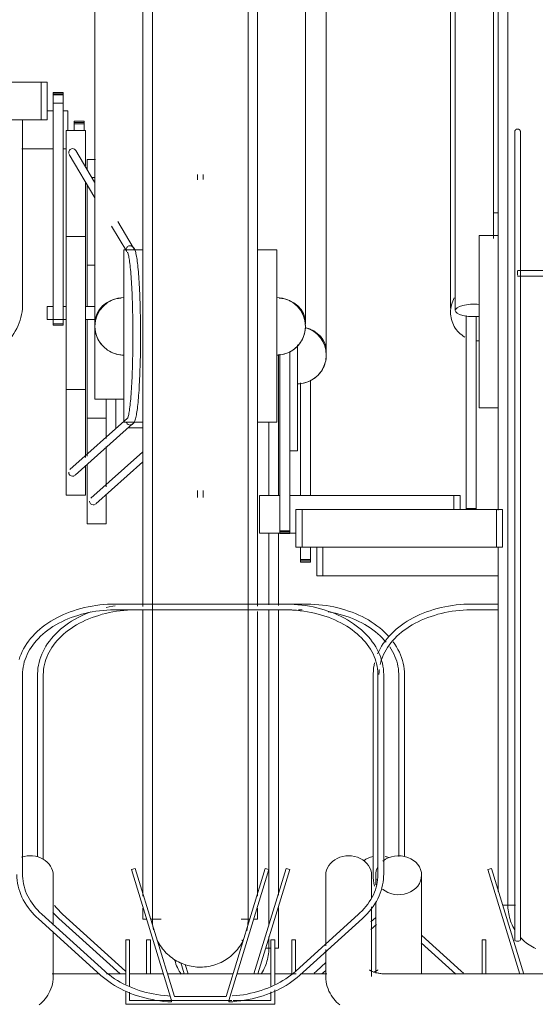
# Model space of a CAD drawing. Extents: x 50445 to 145605, y -10968 to 41989.
# Tile 206 of 256: x 93990 to 94260, y -633 to -118. Entities that reach past the tile are written whole.
import ezdxf

# ---------------------------------------------------------------- set-up
doc = ezdxf.new("R2010")
doc.units = 0
doc.header["$LTSCALE"] = 414.30304
doc.header["$MEASUREMENT"] = 0
doc.layers.add('A-EQPM', color=6, linetype='CONTINUOUS', lineweight=18)

# ---------------------------------------------------------------- blocks, each defined once
blk = doc.blocks.new('97_KA_gestapelde fietsenstalling 8 fietsen 1600x1900 - Type-V117-plotview doorsnede C C  -  1 op 100')
at = {"layer": 'A-EQPM'}
for p, q in [((12970.9, -958.68), (12970.9, -774.2)), ((12825.03, -833.23), (12828.24, -833.23)), ((12833.46, -833.23), (12835.9, -833.23)), ((12835.9, -833.23), (12835.9, -843.52)), ((12844.33, -838.56), (12839.11, -838.56)), ((12839.11, -838.86), (12839.11, -838.56)), ((12839.11, -838.56), (12839.11, -839.87)), ((12839.11, -839.33), (12839.11, -838.86)), ((12839.11, -840.13), (12839.11, -839.33)), ((12844.33, -839.33), (12839.11, -839.33)), ((12839.11, -839.87), (12844.33, -839.87)), ((12839.11, -843.5), (12839.11, -840.13)), ((12844.33, -839.87), (12844.33, -838.56)), ((12844.33, -838.56), (12844.33, -838.86)), ((12844.33, -838.86), (12844.33, -839.33)), ((12844.33, -839.33), (12844.33, -840.13)), ((12844.33, -840.13), (12844.33, -843.5)), ((12828.24, -852.93), (12811.71, -852.93)), ((12835.03, -852.93), (12833.46, -852.93)), ((12850.26, -858.52), (12845.9, -858.52)), ((12845.9, -863.45), (12845.9, -858.52)), ((12845.9, -935.44), (12845.9, -871.48)), ((12850.03, -913.77), (12845.9, -913.77)), ((12845.9, -953.77), (12845.9, -941.94)), ((12845.9, -1013.63), (12845.9, -953.77)), ((12955.9, -955.37), (12955.9, -965.77)), ((12945.9, -960.5), (12945.9, -965.77)), ((12945.9, -965.77), (12945.9, -1034.31)), ((12955.9, -965.77), (12955.9, -1010.77)), ((12957.47, -1034.11), (12957.47, -975.35)), ((12962.69, -973.95), (12962.69, -1034.11)), ((12855.9, -983.88), (12855.9, -1004.31)), ((12860.9, -998.77), (12860.9, -983.75)), ((12845.9, -993.77), (12855.9, -993.77)), ((12867.32, -998.77), (12875.03, -998.77)), ((12875.03, -1011.28), (12847.8, -1035.54)), ((12855.9, -1008.55), (12855.9, -1029.55)), ((12951.82, -1010.77), (12955.9, -1010.77)), ((12845.9, -1049.02), (12845.9, -1017.84)), ((12850.47, -1038.53), (12875.03, -1016.63)), ((12855.9, -1033.73), (12855.9, -1049.02)), ((12845.9, -1049.02), (12855.9, -1049.02)), ((12945.9, -1054.24), (12945.9, -1091.7)), ((12957.47, -1067.67), (12957.47, -1061.2)), ((12962.69, -1061.2), (12962.69, -1067.67)), ((12965.9, -1061.2), (12965.9, -1076.2)), ((12969.11, -1076.2), (12969.11, -1061.2)), ((12957.47, -1068.98), (12957.47, -1067.67)), ((12962.69, -1067.67), (12957.47, -1067.67)), ((12957.47, -1068.21), (12962.69, -1068.21)), ((12957.47, -1068.68), (12957.47, -1068.98)), ((12957.47, -1068.98), (12962.69, -1068.98)), ((12962.69, -1067.67), (12962.69, -1068.98)), ((12962.69, -1068.98), (12962.69, -1068.68)), ((12969.11, -1076.2), (12965.9, -1076.2)), ((13060.83, -1076.2), (12969.11, -1076.2)), ((12871.51, -1090.88), (12869.47, -1090.91)), ((12875.03, -1090.88), (12871.51, -1090.88)), ((12871.51, -1093.88), (12875.03, -1093.88)), ((12960.28, -1090.88), (12935.03, -1090.88)), ((12935.03, -1093.88), (12952.96, -1093.88)), ((12945.9, -1093.87), (12945.9, -1242.89)), ((12956.35, -1093.88), (12958.36, -1093.88)), ((12820.01, -1127.74), (12820.01, -1222.98)), ((12823.01, -1224.29), (12823.01, -1127.74)), ((13008.78, -1127.74), (13008.78, -1222.73)), ((13011.78, -1222.76), (13011.78, -1127.74)), ((12949.88, -1229.06), (12933.04, -1284.16)), ((12951.8, -1229.64), (12949.88, -1229.06)), ((12935.13, -1284.16), (12951.8, -1229.64)), ((12945.9, -1249.39), (12945.9, -1270.58)), ((12831.1, -1255.12), (12863.19, -1284.16)), ((12865.99, -1282.65), (12833.12, -1252.89)), ((12996.73, -1254.66), (12994.22, -1256.92)), ((12994.22, -1260.97), (12997.14, -1258.33)), ((12878.96, -1266.3), (12876.96, -1266.3)), ((12876.96, -1266.3), (12876.96, -1284.16)), ((12878.96, -1284.16), (12878.96, -1266.3)), ((12939.28, -1270.58), (12941.66, -1270.58)), ((12943.97, -1270.58), (12945.9, -1270.58)), ((12954.84, -1266.3), (12952.84, -1266.3)), ((12952.84, -1266.3), (12952.84, -1284.16)), ((12954.84, -1283.04), (12954.84, -1266.3)), ((12894.81, -1278.08), (12896.67, -1284.16)), ((12898.76, -1284.16), (12897.22, -1279.13)), ((12970.69, -1278.23), (12965.8, -1282.65)), ((12965.8, -1282.65), (12964.59, -1283.7)), ((12968.61, -1284.16), (12970.66, -1282.3))]:
    blk.add_line(p, q, dxfattribs=at)
at = {"layer": 'A-EQPM', "flags": 128}
for points in [[(12940.9, -1034.11), (12940.9, -1029.55), (12940.9, -1017.58), (12940.9, -1005.52), (12940.9, -995.77)], [(12940.9, -1091.32), (12940.9, -1087.49), (12940.9, -1076.22), (12940.9, -1064.77), (12940.9, -1053.81)], [(12847.88, -1094.98), (12846.1, -1095.67), (12844.34, -1096.41), (12842.63, -1097.21), (12840.95, -1098.05), (12839.33, -1098.95), (12837.75, -1099.88), (12836.23, -1100.87), (12834.76, -1101.89), (12833.35, -1102.96), (12832, -1104.07), (12830.71, -1105.22), (12829.49, -1106.41), (12828.33, -1107.63), (12827.24, -1108.88), (12826.22, -1110.17), (12825.27, -1111.49), (12824.39, -1112.83), (12823.6, -1114.21), (12822.87, -1115.6), (12822.23, -1117.02), (12821.67, -1118.45), (12821.18, -1119.91), (12820.78, -1121.37), (12820.46, -1122.85), (12820.23, -1124.34), (12820.08, -1125.84), (12820.01, -1127.34), (12820.01, -1127.74)], [(12823.01, -1127.74), (12823.05, -1126.41), (12823.16, -1125.08), (12823.35, -1123.76), (12823.61, -1122.44), (12823.95, -1121.13), (12824.36, -1119.83), (12824.85, -1118.53), (12825.41, -1117.25), (12826.04, -1115.99), (12826.75, -1114.74), (12827.52, -1113.51), (12828.37, -1112.3), (12829.29, -1111.12), (12830.27, -1109.95), (12831.32, -1108.82), (12832.44, -1107.71), (12833.62, -1106.64), (12834.86, -1105.59), (12836.17, -1104.59), (12837.53, -1103.61), (12838.94, -1102.68), (12840.41, -1101.78), (12841.93, -1100.93), (12843.5, -1100.12), (12845.12, -1099.35), (12846.78, -1098.63), (12848.48, -1097.96), (12850.21, -1097.34), (12851.99, -1096.76), (12853.79, -1096.23), (12855.63, -1095.76), (12857.49, -1095.34), (12859.37, -1094.97), (12861.27, -1094.65), (12863.19, -1094.39), (12865.13, -1094.18), (12867.07, -1094.03), (12869.03, -1093.93), (12870.98, -1093.89), (12871.51, -1093.88)], [(12860.64, -1091.72), (12859.37, -1091.92), (12857.4, -1092.29), (12855.88, -1092.62)], [(12940.9, -1258.45), (12940.9, -1255.1), (12940.9, -1251.04), (12940.9, -1246.51), (12940.9, -1241.54), (12940.9, -1236.13), (12940.9, -1230.29), (12940.9, -1224.02), (12940.9, -1217.34), (12940.9, -1210.25), (12940.9, -1202.78), (12940.9, -1194.92), (12940.9, -1186.7), (12940.9, -1178.13), (12940.9, -1169.22), (12940.9, -1159.98), (12940.9, -1150.43), (12940.9, -1140.58), (12940.9, -1130.46), (12940.9, -1120.07), (12940.9, -1109.43), (12940.9, -1098.57), (12940.9, -1094.07)], [(13003.77, -1107.96), (13002.63, -1106.73), (13001.42, -1105.54), (13000.15, -1104.38), (12998.82, -1103.26), (12997.42, -1102.18), (12995.97, -1101.14), (12994.46, -1100.15), (12992.9, -1099.19), (12991.29, -1098.29), (12989.63, -1097.43), (12987.92, -1096.62), (12986.17, -1095.86), (12984.38, -1095.15), (12982.55, -1094.5), (12980.69, -1093.89), (12978.8, -1093.34), (12976.88, -1092.84), (12974.93, -1092.4), (12972.96, -1092.01), (12970.97, -1091.68), (12968.96, -1091.41), (12966.94, -1091.19), (12964.91, -1091.03), (12962.88, -1090.93), (12960.84, -1090.89), (12960.28, -1090.88)], [(12971.91, -1094.88), (12973.8, -1095.23), (12975.67, -1095.64), (12977.51, -1096.1), (12979.33, -1096.61), (12981.11, -1097.18), (12982.86, -1097.79), (12984.57, -1098.45), (12986.24, -1099.16), (12987.86, -1099.91), (12989.45, -1100.71), (12990.98, -1101.55), (12992.46, -1102.43), (12993.89, -1103.36), (12995.27, -1104.32), (12996.59, -1105.32), (12997.85, -1106.35), (12999.04, -1107.42), (13000.18, -1108.52), (13001.25, -1109.65), (13002.25, -1110.8)], [(13011.78, -1127.74), (13011.74, -1126.24), (13011.62, -1124.75), (13011.4, -1123.26), (13011.11, -1121.77), (13010.73, -1120.3), (13010.27, -1118.85), (13009.73, -1117.4), (13009.1, -1115.98), (13008.4, -1114.58), (13007.63, -1113.2), (13006.77, -1111.85), (13005.91, -1110.62)], [(13004.05, -1113.18), (13004.85, -1114.41), (13005.57, -1115.65), (13006.22, -1116.91), (13006.8, -1118.19), (13007.31, -1119.48), (13007.74, -1120.78), (13008.1, -1122.09), (13008.38, -1123.4), (13008.59, -1124.73), (13008.72, -1126.05), (13008.78, -1127.38), (13008.78, -1127.74)], [(12833.12, -1252.89), (12831.96, -1251.8), (12830.87, -1250.69), (12829.85, -1249.54), (12828.89, -1248.37)], [(12828.03, -1252.01), (12829.17, -1253.24), (12830.37, -1254.44), (12831.1, -1255.12)], [(12940.9, -1270.58), (12940.9, -1270.33), (12940.9, -1269.6), (12940.9, -1268.38), (12940.9, -1266.68), (12940.9, -1264.5)], [(12940.9, -1270.58), (12940.88, -1271.58), (12940.82, -1272.57), (12940.72, -1273.57), (12940.58, -1274.56), (12940.4, -1275.54), (12940.18, -1276.52), (12939.92, -1277.48), (12939.63, -1278.44), (12939.3, -1279.38), (12938.92, -1280.31), (12938.52, -1281.22), (12938.07, -1282.12), (12937.59, -1283), (12937.08, -1283.86)], [(12940.9, -1270.58), (12940.88, -1271.58), (12940.82, -1272.57), (12940.72, -1273.57), (12940.58, -1274.56), (12940.4, -1275.54), (12940.18, -1276.52), (12939.92, -1277.48), (12939.63, -1278.44), (12939.3, -1279.38), (12938.92, -1280.31), (12938.52, -1281.22), (12938.07, -1282.12), (12937.59, -1283), (12937.08, -1283.86)], [(12940.9, -1266.14), (12940.9, -1267.97), (12940.9, -1269.32), (12940.9, -1270.18), (12940.9, -1270.56), (12940.9, -1270.58)], [(12940.9, -1270.18), (12940.9, -1270.56), (12940.9, -1270.58)], [(12895.01, -1284.31), (12894.48, -1283.46), (12893.98, -1282.6), (12893.51, -1281.71), (12893.09, -1280.81), (12892.7, -1279.89), (12892.34, -1278.95), (12892.03, -1278), (12891.75, -1277.04)], [(12895.01, -1284.31), (12894.48, -1283.46), (12893.98, -1282.6), (12893.51, -1281.71), (12893.09, -1280.81), (12892.7, -1279.89), (12892.34, -1278.95), (12892.03, -1278), (12891.75, -1277.04)]]:
    blk.add_lwpolyline(points, dxfattribs=at)
at = {"layer": 'A-EQPM'}
for start, end in [(0, 74.5754), (270, 0)]:
    blk.add_arc((12955.9, -960.77), 15, start, end, dxfattribs=at)
for centre, major_axis, ratio, start_param, end_param in [((12849.14, -869.9), (1.72, 1.02), 0.988284, 1.030886, 1.554485), ((12849.14, -869.9), (1.72, 1.02), 0.988284, 0.507287, 1.030886), ((12955.9, -958.68), (15, 0), 0.848048, 0, 1.303485), ((12955.9, -958.68), (15, 0), 0.848048, 6.162412, 6.283185), ((12849.14, -1037.04), (-1.33, 1.49), 0.994489, 0.84558, 2.416376), ((12849.14, -1037.04), (-1.33, 1.49), 0.994489, 2.416376, 2.939975), ((12849.14, -1037.04), (-1.33, 1.49), 0.994489, 3.141593, 3.201774), ((12998.5, -1232.56), (12, 0), 0.848048, 1.832596, 2.29807), ((12998.5, -1232.56), (12, 0), 0.848048, 1.127234, 1.308997)]:
    blk.add_ellipse(centre, major_axis=major_axis, ratio=ratio, start_param=start_param, end_param=end_param, dxfattribs=at)
for points in [[(12963.4, -947.78), (12962.83, -947.45), (12962.24, -947.16), (12961.63, -946.91)], [(12955.9, -975.77), (12957.21, -975.77), (12959.83, -975.42), (12963.48, -973.91), (12966.63, -971.5), (12969.04, -968.35), (12970.55, -964.7), (12970.9, -962.08), (12970.9, -960.77)]]:
    blk.add_open_spline(points, degree=3, dxfattribs=at)
blk = doc.blocks.new('97_KA_gestapelde fietsenstalling 16 fietsen 1600x2900 - Type-V121-plotview doorsnede C C  -  1 op 100')
at = {"layer": 'A-EQPM'}
for p, q in [((13038.33, -630.29), (13038.33, -937.45)), ((13058.33, -899.91), (13058.33, -630.29)), ((13060.83, -943.38), (13060.83, -638.57)), ((12875.03, -950.77), (12875.03, -645.96)), ((12935.03, -645.96), (12935.03, -950.77)), ((13035.83, -751.81), (13035.83, -936.29)), ((12850.03, -759.2), (12850.03, -943.68)), ((12960.03, -943.68), (12960.03, -759.2)), ((12720.22, -818.23), (12821.82, -818.23)), ((12821.82, -818.23), (12825.03, -818.23)), ((12821.82, -837.93), (12821.82, -818.23)), ((12825.03, -818.23), (12825.03, -837.93)), ((12833.46, -823.56), (12828.24, -823.56)), ((12828.24, -823.86), (12828.24, -823.56)), ((12828.24, -823.56), (12828.24, -824.87)), ((12828.24, -824.33), (12828.24, -823.86)), ((12828.24, -825.13), (12828.24, -824.33)), ((12833.46, -824.33), (12828.24, -824.33)), ((12828.24, -824.87), (12833.46, -824.87)), ((12828.24, -829.15), (12828.24, -825.13)), ((12833.46, -824.87), (12833.46, -823.56)), ((12833.46, -823.56), (12833.46, -823.86)), ((12833.46, -823.86), (12833.46, -824.33)), ((12833.46, -824.33), (12833.46, -825.13)), ((12833.46, -825.13), (12833.46, -829.15)), ((12828.24, -944.37), (12828.24, -829.15)), ((12833.46, -829.15), (12828.24, -829.15)), ((12833.46, -829.15), (12833.46, -944.37)), ((12821.82, -837.93), (12720.22, -837.93)), ((12812.22, -934.24), (12812.22, -837.93)), ((12825.03, -837.93), (12821.82, -837.93)), ((12845.03, -843.52), (12835.03, -843.52)), ((12835.03, -938.77), (12835.03, -843.52)), ((12845.03, -843.52), (12845.03, -861.9)), ((12849.84, -870.51), (12839.99, -853.88)), ((13069.39, -852.95), (13069.39, -900.58)), ((13072.39, -900.58), (13072.39, -852.95)), ((12836.55, -855.92), (12850.03, -878.68)), ((12903.53, -866.4), (12903.53, -869.13)), ((12906.53, -869.03), (12906.53, -866.4)), ((12845.03, -870.37), (12845.03, -938.77)), ((13060.83, -886.38), (13058.33, -886.38)), ((12858.74, -893.39), (12866.61, -906.67)), ((12870.04, -904.62), (12861.94, -890.93)), ((12845.03, -898.77), (12835.03, -898.77)), ((13060.83, -898.38), (13050.83, -898.38)), ((13050.83, -943.38), (13050.83, -898.38)), ((12875.03, -905.77), (12865.03, -905.77)), ((12865.03, -950.77), (12865.03, -905.77)), ((12945.03, -905.77), (12935.03, -905.77)), ((12945.03, -905.77), (12945.03, -950.77)), ((13111.68, -916.5), (13070.88, -916.5)), ((13070.88, -918), (13070.88, -916.94)), ((13070.88, -919.06), (13070.88, -918)), ((13070.88, -919.5), (13111.68, -919.5)), ((12828.24, -935.42), (12825.03, -935.42)), ((12825.03, -938.77), (12825.03, -935.42)), ((12835.03, -935.42), (12833.46, -935.42)), ((12850.03, -935.42), (12845.03, -935.42)), ((12825.03, -942.12), (12825.03, -938.77)), ((12835.03, -1034.02), (12835.03, -938.77)), ((12845.03, -938.77), (12845.03, -1014.23)), ((13044.04, -1041), (13044.04, -940.17)), ((13049.26, -940.59), (13049.26, -1041)), ((13069.39, -936.38), (13069.39, -1266.3)), ((13072.39, -1266.3), (13072.39, -936.38)), ((12825.03, -942.12), (12835.03, -942.12)), ((12828.24, -944.36), (12828.24, -945.15)), ((12828.24, -945.15), (12828.24, -944.37)), ((12833.46, -944.37), (12828.24, -944.37)), ((12828.24, -945.15), (12833.46, -945.15)), ((12833.46, -945.15), (12833.46, -944.36)), ((12833.46, -944.37), (12833.46, -945.15)), ((12845.03, -942.12), (12850.03, -942.12)), ((12850.03, -983.77), (12850.03, -943.73)), ((13050.83, -988.38), (13050.83, -943.38)), ((13060.83, -1041.89), (13060.83, -943.38)), ((12865.03, -995.77), (12865.03, -950.77)), ((12875.03, -1092.06), (12875.03, -950.77)), ((12935.03, -950.77), (12935.03, -1092.01)), ((12945.03, -950.77), (12945.03, -995.77)), ((12946.6, -1052.67), (12946.6, -960.35)), ((12951.82, -958.95), (12951.82, -1052.67)), ((12835.03, -978.77), (12845.03, -978.77)), ((12850.03, -983.77), (12865.03, -983.77)), ((13050.83, -988.38), (13060.83, -988.38)), ((12867, -993.75), (12836.94, -1020.54)), ((12839.6, -1023.53), (12869.65, -996.75)), ((12865.03, -995.77), (12875.03, -995.77)), ((12935.03, -995.77), (12945.03, -995.77)), ((12845.03, -1018.73), (12845.03, -1034.02)), ((12835.03, -1034.02), (12845.03, -1034.02)), ((12903.53, -1031.47), (12903.53, -1035.14)), ((12906.53, -1035.14), (12906.53, -1031.47)), ((12936.02, -1034.11), (12946.6, -1034.11)), ((12936.02, -1053.81), (12936.02, -1034.11)), ((12951.82, -1034.11), (13037.62, -1034.11)), ((13037.62, -1034.11), (13040.84, -1034.11)), ((13037.62, -1041.5), (13037.62, -1034.11)), ((13040.84, -1041.5), (13040.84, -1034.11)), ((12955.03, -1041.5), (12958.24, -1041.5)), ((12955.03, -1041.5), (12955.03, -1061.2)), ((12958.24, -1041.5), (13059.84, -1041.5)), ((12958.24, -1061.2), (12958.24, -1041.5)), ((13044.04, -1041.65), (13044.04, -1041)), ((13049.26, -1041), (13044.04, -1041)), ((13049.26, -1041), (13049.26, -1041.65)), ((13059.84, -1041.5), (13063.06, -1041.5)), ((13059.84, -1061.2), (13059.84, -1041.5)), ((13063.06, -1061.2), (13063.06, -1041.5)), ((12955.03, -1053.81), (12936.02, -1053.81)), ((12946.6, -1053.98), (12946.6, -1052.67)), ((12951.82, -1052.67), (12946.6, -1052.67)), ((12946.6, -1053.21), (12951.82, -1053.21)), ((12946.6, -1053.68), (12946.6, -1053.98)), ((12946.6, -1053.98), (12951.82, -1053.98)), ((12951.82, -1052.67), (12951.82, -1053.98)), ((12951.82, -1053.98), (12951.82, -1053.68)), ((12958.24, -1061.2), (12955.03, -1061.2)), ((13059.84, -1061.2), (12958.24, -1061.2)), ((13063.06, -1061.2), (13059.84, -1061.2)), ((13060.83, -1241.01), (13060.83, -1061.26)), ((12949.42, -1090.88), (12860.64, -1090.88)), ((12860.64, -1093.88), (12949.42, -1093.88)), ((12875.03, -1243.48), (12875.03, -1094.14)), ((12935.03, -1094.76), (12935.03, -1243.48)), ((13060.83, -1090.88), (13046.95, -1090.88)), ((13046.95, -1093.88), (13060.83, -1093.88)), ((12812.14, -1232.24), (12812.14, -1127.74)), ((12995.45, -1127.74), (12995.45, -1232.24)), ((12997.92, -1127.74), (12997.92, -1232.24)), ((13000.92, -1232.24), (13000.92, -1127.74)), ((12871.05, -1229.06), (12869.13, -1229.64)), ((12891.51, -1296), (12871.05, -1229.06)), ((12939.02, -1229.06), (12918.55, -1296)), ((12940.93, -1229.64), (12939.02, -1229.06)), ((13057.35, -1229.06), (13055.43, -1229.64)), ((13074.21, -1284.22), (13057.35, -1229.06)), ((12828.18, -1258.56), (12828.18, -1232.56)), ((12869.13, -1229.64), (12890.03, -1298)), ((12920.03, -1298), (12940.93, -1229.64)), ((12970.63, -1232.56), (12970.63, -1269.5)), ((12994.63, -1244.31), (12994.63, -1232.56)), ((12996.73, -1232.56), (12996.73, -1237.52)), ((13020.73, -1284.17), (13020.73, -1232.56)), ((13055.43, -1229.64), (13072.12, -1284.22)), ((12875.03, -1255.58), (12875.03, -1249.72)), ((12935.03, -1249.72), (12935.03, -1255.58)), ((12994.63, -1285.55), (12994.63, -1249)), ((12996.73, -1246.4), (12996.73, -1283.7)), ((13063.19, -1248.19), (13069.85, -1248.19)), ((12820.24, -1255.12), (12853.11, -1284.87)), ((12855.13, -1282.65), (12822.25, -1252.89)), ((12987.81, -1252.89), (12954.94, -1282.65)), ((12956.95, -1284.87), (12989.82, -1255.12)), ((12875.03, -1255.58), (12877.06, -1255.58)), ((12879.15, -1255.58), (12884.56, -1255.58)), ((12926.37, -1255.58), (12930.91, -1255.58)), ((12933, -1255.58), (12935.03, -1255.58)), ((12828.18, -1285.55), (12828.18, -1261.99)), ((13041.43, -1282.65), (13020.79, -1263.97)), ((12868.09, -1266.3), (12866.09, -1266.3)), ((12866.09, -1266.3), (12866.09, -1289.51)), ((12868.09, -1290.7), (12868.09, -1266.3)), ((12943.97, -1266.3), (12941.97, -1266.3)), ((12941.97, -1266.3), (12941.97, -1290.57)), ((12943.97, -1289.51), (12943.97, -1266.3)), ((13020.59, -1267.83), (13038.66, -1284.19)), ((13054.39, -1266.3), (13052.39, -1266.3)), ((13052.39, -1266.3), (13052.39, -1284.2)), ((13054.39, -1284.21), (13054.39, -1266.3)), ((12970.63, -1271.31), (12970.63, -1285.55)), ((12852.58, -1284.15), (12827.64, -1284.15)), ((12866.09, -1284.15), (12855.99, -1284.15)), ((12885.8, -1284.15), (12868.09, -1284.15)), ((12922.17, -1284.15), (12887.89, -1284.15)), ((12941.66, -1284.15), (12924.27, -1284.15)), ((12955.19, -1284.15), (12943.97, -1284.15)), ((12971.17, -1284.15), (12957.47, -1284.15)), ((13542.63, -1284.15), (13002.63, -1284.15)), ((13042.57, -1283.64), (13041.43, -1282.65)), ((12866.09, -1293.05), (12866.09, -1300)), ((12868.09, -1298), (12868.09, -1293.67)), ((12918.55, -1296), (12891.51, -1296)), ((12941.97, -1293.42), (12941.97, -1298)), ((12943.97, -1300), (12943.97, -1292.45)), ((12866.09, -1300), (12943.97, -1300)), ((12890.03, -1298), (12868.09, -1298)), ((12890.03, -1298), (12920.03, -1298)), ((12921.58, -1298), (12920.03, -1298)), ((12941.97, -1298), (12922.31, -1298))]:
    blk.add_line(p, q, dxfattribs=at)
at = {"layer": 'A-EQPM', "flags": 128}
for points in [[(13065.83, -778.69), (13065.83, -789.08), (13065.83, -799.71), (13065.83, -810.58), (13065.83, -821.66), (13065.83, -832.93), (13065.83, -844.38), (13065.83, -855.98), (13065.83, -867.73), (13065.83, -879.6), (13065.83, -891.57), (13065.83, -903.62), (13065.83, -915.74), (13065.83, -927.9), (13065.83, -940.09), (13065.83, -943.38)], [(12880.03, -775.96), (12880.03, -786.08), (12880.03, -796.47), (12880.03, -807.1), (12880.03, -817.97), (12880.03, -829.05), (12880.03, -840.32), (12880.03, -851.77), (12880.03, -863.38), (12880.03, -875.12), (12880.03, -886.99), (12880.03, -898.96), (12880.03, -911.01), (12880.03, -923.13), (12880.03, -935.29), (12880.03, -947.48), (12880.03, -950.77)], [(12930.03, -950.77), (12930.03, -938.58), (12930.03, -926.41), (12930.03, -914.28), (12930.03, -902.21), (12930.03, -890.21), (12930.03, -878.32), (12930.03, -866.53), (12930.03, -854.89), (12930.03, -843.39), (12930.03, -832.07), (12930.03, -820.94), (12930.03, -810.02), (12930.03, -799.32), (12930.03, -788.86), (12930.03, -778.66)], [(13069.39, -844.17), (13069.39, -844.11), (13069.4, -844.05), (13069.4, -843.99), (13069.41, -843.93), (13069.42, -843.87), (13069.44, -843.81), (13069.45, -843.75), (13069.47, -843.69), (13069.49, -843.64), (13069.51, -843.58), (13069.54, -843.53), (13069.56, -843.47), (13069.59, -843.42), (13069.62, -843.37), (13069.66, -843.32), (13069.69, -843.27), (13069.73, -843.22), (13069.77, -843.18), (13069.81, -843.13), (13069.85, -843.09), (13069.89, -843.05), (13069.94, -843.01), (13069.98, -842.97), (13070.03, -842.94), (13070.08, -842.9), (13070.13, -842.87), (13070.19, -842.84), (13070.24, -842.81), (13070.29, -842.79), (13070.35, -842.77), (13070.41, -842.75), (13070.46, -842.73), (13070.52, -842.71), (13070.58, -842.7), (13070.64, -842.69), (13070.7, -842.68), (13070.76, -842.67), (13070.82, -842.67), (13070.88, -842.67), (13070.94, -842.67), (13071, -842.67), (13071.06, -842.67), (13071.12, -842.68), (13071.18, -842.69), (13071.23, -842.7), (13071.29, -842.72), (13071.35, -842.74), (13071.41, -842.76), (13071.46, -842.78), (13071.52, -842.8), (13071.57, -842.83), (13071.62, -842.86), (13071.68, -842.89), (13071.73, -842.92), (13071.78, -842.95), (13071.82, -842.99), (13071.87, -843.03), (13071.91, -843.07), (13071.96, -843.11), (13072, -843.15), (13072.04, -843.2), (13072.08, -843.24), (13072.11, -843.29), (13072.15, -843.34), (13072.18, -843.39), (13072.21, -843.44), (13072.24, -843.5), (13072.26, -843.55), (13072.29, -843.61), (13072.31, -843.66), (13072.33, -843.72), (13072.34, -843.78), (13072.36, -843.84), (13072.37, -843.89), (13072.38, -843.95), (13072.39, -844.01), (13072.39, -844.07), (13072.39, -844.13), (13072.39, -844.17)], [(13069.39, -846.37), (13069.39, -845.94), (13069.39, -845.55), (13069.39, -845.22), (13069.39, -844.92), (13069.39, -844.68), (13069.39, -844.48), (13069.39, -844.33), (13069.39, -844.23), (13069.39, -844.17), (13069.39, -844.17)], [(13069.39, -844.17), (13069.39, -844.19), (13069.39, -844.26), (13069.39, -844.38), (13069.39, -844.55), (13069.39, -844.76), (13069.39, -845.02), (13069.39, -845.33), (13069.39, -845.69), (13069.39, -846.09), (13069.39, -846.53), (13069.39, -847.02), (13069.39, -847.56), (13069.39, -848.13), (13069.39, -848.75), (13069.39, -849.4), (13069.39, -850.1), (13069.39, -850.84), (13069.39, -851.61), (13069.39, -852.42), (13069.39, -852.95)], [(13072.39, -852.95), (13072.39, -852.12), (13072.39, -851.32), (13072.39, -850.56), (13072.39, -849.84), (13072.39, -849.16), (13072.39, -848.52), (13072.39, -847.92), (13072.39, -847.36), (13072.39, -846.84), (13072.39, -846.37), (13072.39, -845.94), (13072.39, -845.55), (13072.39, -845.22), (13072.39, -844.92), (13072.39, -844.68), (13072.39, -844.48), (13072.39, -844.33), (13072.39, -844.23), (13072.39, -844.17), (13072.39, -844.17)], [(13072.39, -844.17), (13072.39, -844.19), (13072.39, -844.26), (13072.39, -844.38), (13072.39, -844.55), (13072.39, -844.76), (13072.39, -845.02), (13072.39, -845.33), (13072.39, -845.69), (13072.39, -846.09)], [(12868.32, -997.25), (12869.37, -996.99), (12870.04, -996.5), (12870.42, -996.02), (12870.68, -995.55), (12870.89, -995.08), (12871.06, -994.57), (12871.23, -994.03), (12871.38, -993.43), (12871.52, -992.78), (12871.66, -992.08), (12871.79, -991.31), (12871.93, -990.48), (12872.05, -989.6), (12872.18, -988.65), (12872.3, -987.65), (12872.41, -986.59), (12872.53, -985.48), (12872.63, -984.31), (12872.74, -983.08), (12872.84, -981.81), (12872.94, -980.49), (12873.03, -979.12), (12873.12, -977.71), (12873.2, -976.25), (12873.28, -974.75), (12873.35, -973.22), (12873.42, -971.65), (12873.49, -970.04), (12873.55, -968.41), (12873.6, -966.74), (12873.65, -965.05), (12873.69, -963.34), (12873.73, -961.61), (12873.76, -959.85), (12873.79, -958.09), (12873.81, -956.31), (12873.83, -954.52), (12873.84, -952.73), (12873.84, -950.93), (12873.84, -949.13), (12873.83, -947.34), (12873.82, -945.55), (12873.8, -943.76), (12873.78, -941.99), (12873.75, -940.23), (12873.71, -938.49), (12873.67, -936.76), (12873.63, -935.06), (12873.58, -933.38), (12873.52, -931.73), (12873.46, -930.11), (12873.39, -928.52), (12873.32, -926.96), (12873.24, -925.45), (12873.16, -923.97), (12873.08, -922.53), (12872.99, -921.14), (12872.89, -919.79), (12872.79, -918.49), (12872.69, -917.24), (12872.58, -916.04), (12872.47, -914.9), (12872.36, -913.81), (12872.24, -912.78), (12872.12, -911.8), (12871.99, -910.88), (12871.87, -910.02), (12871.73, -909.22), (12871.6, -908.48), (12871.46, -907.8), (12871.31, -907.18), (12871.15, -906.61), (12870.99, -906.08), (12870.8, -905.6), (12870.57, -905.13), (12870.27, -904.66), (12869.78, -904.16), (12868.93, -903.73), (12868.41, -903.65)], [(13069.39, -900.58), (13069.39, -901.45), (13069.39, -902.34), (13069.39, -903.27), (13069.39, -904.23), (13069.39, -905.22), (13069.39, -906.23), (13069.39, -907.27), (13069.39, -908.33), (13069.39, -909.41), (13069.39, -910.52), (13069.39, -911.64), (13069.39, -912.77), (13069.39, -913.93), (13069.39, -915.09), (13069.39, -916.26), (13069.39, -917.45), (13069.39, -918.64), (13069.39, -919.83), (13069.39, -921.03), (13069.39, -922.23), (13069.39, -923.43), (13069.39, -924.63), (13069.39, -925.82), (13069.39, -927.01), (13069.39, -928.18), (13069.39, -929.35), (13069.39, -930.51), (13069.39, -931.65), (13069.39, -932.77), (13069.39, -933.88), (13069.39, -934.97), (13069.39, -936.04), (13069.39, -936.38)], [(13072.39, -936.38), (13072.39, -935.32), (13072.39, -934.24), (13072.39, -933.13), (13072.39, -932.01), (13072.39, -930.88), (13072.39, -929.73), (13072.39, -928.56), (13072.39, -927.39), (13072.39, -926.21), (13072.39, -925.02), (13072.39, -923.82), (13072.39, -922.62), (13072.39, -921.42), (13072.39, -920.22), (13072.39, -919.03), (13072.39, -917.84), (13072.39, -916.65), (13072.39, -915.47), (13072.39, -914.3), (13072.39, -913.15), (13072.39, -912.01), (13072.39, -910.88), (13072.39, -909.77), (13072.39, -908.68), (13072.39, -907.61), (13072.39, -906.57), (13072.39, -905.55), (13072.39, -904.55), (13072.39, -903.58), (13072.39, -902.64), (13072.39, -901.74), (13072.39, -900.86), (13072.39, -900.58)], [(12867.07, -907.05), (12867.1, -907.13), (12867.18, -907.33), (12867.28, -907.63), (12867.4, -908.03), (12867.52, -908.52), (12867.64, -909.09), (12867.76, -909.73), (12867.88, -910.44), (12868, -911.23), (12868.12, -912.08), (12868.24, -912.99), (12868.35, -913.97), (12868.46, -915.01), (12868.57, -916.11), (12868.68, -917.26), (12868.78, -918.47), (12868.88, -919.73), (12868.97, -921.04), (12869.06, -922.4), (12869.15, -923.81), (12869.23, -925.26), (12869.31, -926.75), (12869.38, -928.28), (12869.44, -929.84), (12869.51, -931.44), (12869.56, -933.07), (12869.62, -934.72), (12869.66, -936.41), (12869.7, -938.11), (12869.74, -939.84), (12869.77, -941.58), (12869.8, -943.34), (12869.81, -945.1), (12869.83, -946.88), (12869.84, -948.66), (12869.84, -950.45), (12869.84, -952.23), (12869.83, -954.01), (12869.81, -955.79), (12869.8, -957.56), (12869.77, -959.32), (12869.74, -961.06), (12869.7, -962.78), (12869.66, -964.49), (12869.62, -966.17), (12869.56, -967.83), (12869.51, -969.46), (12869.44, -971.05), (12869.38, -972.62), (12869.31, -974.15), (12869.23, -975.64), (12869.15, -977.09), (12869.06, -978.49), (12868.97, -979.85), (12868.88, -981.16), (12868.78, -982.42), (12868.68, -983.63), (12868.57, -984.79), (12868.46, -985.89), (12868.35, -986.92), (12868.24, -987.9), (12868.12, -988.82), (12868, -989.67), (12867.88, -990.45), (12867.76, -991.17), (12867.64, -991.81), (12867.52, -992.37), (12867.4, -992.86), (12867.28, -993.26), (12867.18, -993.57), (12867.1, -993.77), (12867.07, -993.84)], [(12801.13, -957.12), (12802.37, -955.94), (12803.55, -954.73), (12804.66, -953.49), (12805.7, -952.21), (12806.67, -950.9), (12807.57, -949.56), (12808.39, -948.2), (12809.14, -946.81), (12809.81, -945.4), (12810.4, -943.97), (12810.91, -942.52), (12811.33, -941.06), (12811.68, -939.58), (12811.94, -938.1), (12812.11, -936.61), (12812.2, -935.11), (12812.22, -934.24)], [(13065.83, -943.38), (13065.83, -955.57), (13065.83, -967.74), (13065.83, -979.87), (13065.83, -991.94), (13065.83, -1003.93), (13065.83, -1015.83), (13065.83, -1027.61), (13065.83, -1039.26), (13065.83, -1050.75), (13065.83, -1062.08), (13065.83, -1073.21), (13065.83, -1084.13), (13065.83, -1094.83), (13065.83, -1105.29), (13065.83, -1115.48), (13065.83, -1125.41), (13065.83, -1135.04), (13065.83, -1144.36), (13065.83, -1153.37), (13065.83, -1162.03), (13065.83, -1170.35), (13065.83, -1178.3), (13065.83, -1185.88), (13065.83, -1193.07), (13065.83, -1199.86), (13065.83, -1206.24), (13065.83, -1212.21), (13065.83, -1217.74), (13065.83, -1222.83), (13065.83, -1227.47), (13065.83, -1231.66), (13065.83, -1235.39), (13065.83, -1238.65), (13065.83, -1241.44), (13065.83, -1243.75), (13065.83, -1245.58), (13065.83, -1246.93), (13065.83, -1247.79), (13065.83, -1248.17), (13065.83, -1248.19)], [(12880.03, -950.77), (12880.03, -962.96), (12880.03, -975.13), (12880.03, -987.26), (12880.03, -999.33), (12880.03, -1011.32), (12880.03, -1023.22), (12880.03, -1035), (12880.03, -1046.65), (12880.03, -1058.14), (12880.03, -1069.47), (12880.03, -1080.6), (12880.03, -1091.52), (12880.03, -1102.22), (12880.03, -1112.68), (12880.03, -1122.88), (12880.03, -1132.8), (12880.03, -1142.43), (12880.03, -1151.75), (12880.03, -1160.76), (12880.03, -1169.42), (12880.03, -1177.74), (12880.03, -1185.7), (12880.03, -1193.27), (12880.03, -1200.46), (12880.03, -1207.26), (12880.03, -1213.64), (12880.03, -1219.6), (12880.03, -1225.13), (12880.03, -1230.22), (12880.03, -1234.86), (12880.03, -1239.05), (12880.03, -1242.78), (12880.03, -1246.04), (12880.03, -1248.83), (12880.03, -1251.14), (12880.03, -1252.97), (12880.03, -1254.32), (12880.03, -1255.18), (12880.03, -1255.56), (12880.03, -1255.58)], [(12930.03, -1255.58), (12930.03, -1255.33), (12930.03, -1254.6), (12930.03, -1253.38), (12930.03, -1251.68), (12930.03, -1249.5), (12930.03, -1246.84), (12930.03, -1243.71), (12930.03, -1240.1), (12930.03, -1236.04), (12930.03, -1231.51), (12930.03, -1226.54), (12930.03, -1221.13), (12930.03, -1215.29), (12930.03, -1209.02), (12930.03, -1202.34), (12930.03, -1195.25), (12930.03, -1187.78), (12930.03, -1179.92), (12930.03, -1171.7), (12930.03, -1163.13), (12930.03, -1154.22), (12930.03, -1144.98), (12930.03, -1135.43), (12930.03, -1125.58), (12930.03, -1115.46), (12930.03, -1105.07), (12930.03, -1094.43), (12930.03, -1083.57), (12930.03, -1072.49), (12930.03, -1061.22), (12930.03, -1049.77), (12930.03, -1038.16), (12930.03, -1026.41), (12930.03, -1014.55), (12930.03, -1002.58), (12930.03, -990.52), (12930.03, -978.41), (12930.03, -966.25), (12930.03, -954.06), (12930.03, -950.77)], [(12860.64, -1090.88), (12858.6, -1090.91), (12856.56, -1091), (12854.53, -1091.14), (12852.51, -1091.35), (12850.5, -1091.6), (12848.5, -1091.92), (12846.53, -1092.29), (12844.57, -1092.72), (12842.65, -1093.2), (12840.74, -1093.74), (12838.87, -1094.33), (12837.04, -1094.97), (12835.24, -1095.67), (12833.48, -1096.41), (12831.76, -1097.21), (12830.09, -1098.05), (12828.46, -1098.95), (12826.88, -1099.88), (12825.36, -1100.87), (12823.89, -1101.89), (12822.48, -1102.96), (12821.13, -1104.07), (12819.84, -1105.22), (12818.62, -1106.41), (12817.46, -1107.63), (12816.37, -1108.88), (12815.35, -1110.17), (12814.4, -1111.49), (12813.53, -1112.83), (12812.73, -1114.21), (12812.01, -1115.6), (12811.36, -1117.02), (12810.8, -1118.45), (12810.32, -1119.91)], [(12812.14, -1127.74), (12812.18, -1126.41), (12812.3, -1125.08), (12812.48, -1123.76), (12812.75, -1122.44), (12813.08, -1121.13), (12813.5, -1119.83), (12813.98, -1118.53), (12814.54, -1117.25), (12815.17, -1115.99), (12815.88, -1114.74), (12816.66, -1113.51), (12817.5, -1112.3), (12818.42, -1111.12), (12819.4, -1109.95), (12820.46, -1108.82), (12821.57, -1107.71), (12822.75, -1106.64), (12824, -1105.59), (12825.3, -1104.59), (12826.66, -1103.61), (12828.07, -1102.68), (12829.54, -1101.78), (12831.06, -1100.93), (12832.63, -1100.12), (12834.25, -1099.35), (12835.91, -1098.63), (12837.61, -1097.96), (12839.35, -1097.34), (12841.12, -1096.76), (12842.92, -1096.23), (12844.76, -1095.76), (12846.62, -1095.34), (12848.5, -1094.97), (12850.41, -1094.65), (12852.33, -1094.39), (12854.26, -1094.18), (12856.21, -1094.03), (12858.16, -1093.93), (12860.12, -1093.89), (12860.64, -1093.88)], [(13000.92, -1127.74), (13000.88, -1126.24), (13000.75, -1124.75), (13000.54, -1123.26), (13000.24, -1121.77), (12999.86, -1120.3), (12999.4, -1118.85), (12998.86, -1117.4), (12998.24, -1115.98), (12997.54, -1114.58), (12996.76, -1113.2), (12995.9, -1111.85), (12994.98, -1110.52), (12993.97, -1109.23), (12992.9, -1107.96), (12991.76, -1106.73), (12990.56, -1105.54), (12989.28, -1104.38), (12987.95, -1103.26), (12986.55, -1102.18), (12985.1, -1101.14), (12983.59, -1100.15), (12982.03, -1099.19), (12980.42, -1098.29), (12978.76, -1097.43), (12977.05, -1096.62), (12975.3, -1095.86), (12973.51, -1095.15), (12971.69, -1094.5), (12969.83, -1093.89), (12967.93, -1093.34), (12966.01, -1092.84), (12964.06, -1092.4), (12962.09, -1092.01), (12960.1, -1091.68), (12958.1, -1091.41), (12956.08, -1091.19), (12954.05, -1091.03), (12952.01, -1090.93), (12949.97, -1090.89), (12949.42, -1090.88)], [(12949.42, -1093.88), (12951.37, -1093.91), (12953.33, -1093.99), (12955.28, -1094.13), (12957.21, -1094.33), (12959.14, -1094.57), (12961.05, -1094.88), (12962.94, -1095.23), (12964.8, -1095.64), (12966.65, -1096.1), (12968.46, -1096.61), (12970.24, -1097.18), (12971.99, -1097.79), (12973.7, -1098.45), (12975.37, -1099.16), (12977, -1099.91), (12978.58, -1100.71), (12980.11, -1101.55), (12981.6, -1102.43), (12983.03, -1103.36), (12984.4, -1104.32), (12985.72, -1105.32), (12986.98, -1106.35), (12988.18, -1107.42), (12989.31, -1108.52), (12990.38, -1109.65), (12991.38, -1110.8), (12992.32, -1111.98), (12993.19, -1113.18), (12993.98, -1114.41), (12994.71, -1115.65), (12995.36, -1116.91), (12995.94, -1118.19), (12996.44, -1119.48), (12996.88, -1120.78), (12997.23, -1122.09), (12997.52, -1123.4), (12997.72, -1124.73), (12997.86, -1126.05), (12997.92, -1127.38), (12997.92, -1127.74)], [(13046.95, -1090.88), (13044.9, -1090.91), (13042.86, -1091), (13040.83, -1091.14), (13038.81, -1091.35), (13036.8, -1091.6), (13034.8, -1091.92), (13032.83, -1092.29), (13030.88, -1092.72), (13028.95, -1093.2), (13027.04, -1093.74), (13025.17, -1094.33), (13023.34, -1094.97), (13021.54, -1095.67), (13019.78, -1096.41), (13018.06, -1097.21), (13016.39, -1098.05), (13014.76, -1098.95), (13013.19, -1099.88), (13011.66, -1100.87), (13010.19, -1101.89), (13008.78, -1102.96), (13007.43, -1104.07), (13006.14, -1105.22), (13004.92, -1106.41), (13003.76, -1107.63), (13002.67, -1108.88), (13001.65, -1110.17), (13000.7, -1111.49), (12999.83, -1112.83), (12999.03, -1114.21), (12998.31, -1115.6), (12997.76, -1116.8)], [(12999.05, -1122.44), (12999.38, -1121.13), (12999.8, -1119.83), (13000.28, -1118.53), (13000.84, -1117.25), (13001.47, -1115.99), (13002.18, -1114.74), (13002.96, -1113.51), (13003.8, -1112.3), (13004.72, -1111.12), (13005.71, -1109.95), (13006.76, -1108.82), (13007.87, -1107.71), (13009.05, -1106.64), (13010.3, -1105.59), (13011.6, -1104.59), (13012.96, -1103.61), (13014.38, -1102.68), (13015.84, -1101.78), (13017.37, -1100.93), (13018.94, -1100.12), (13020.55, -1099.35), (13022.21, -1098.63), (13023.91, -1097.96), (13025.65, -1097.34), (13027.42, -1096.76), (13029.23, -1096.23), (13031.06, -1095.76), (13032.92, -1095.34), (13034.8, -1094.97), (13036.71, -1094.65), (13038.63, -1094.39), (13040.56, -1094.18), (13042.51, -1094.03), (13044.46, -1093.93), (13046.42, -1093.89), (13046.95, -1093.88)], [(12996.18, -1121.53), (12995.9, -1122.85), (12995.66, -1124.34), (12995.51, -1125.84), (12995.45, -1127.34), (12995.45, -1127.74)], [(12998.45, -1127.74), (12998.48, -1126.41), (12998.6, -1125.08)], [(12809.14, -1232.24), (12809.19, -1233.74), (12809.31, -1235.23), (12809.53, -1236.72), (12809.82, -1238.2), (12810.2, -1239.68), (12810.66, -1241.13), (12811.2, -1242.57), (12811.82, -1244), (12812.53, -1245.4), (12813.3, -1246.78), (12814.16, -1248.13), (12815.09, -1249.45), (12816.09, -1250.75), (12817.16, -1252.01), (12818.3, -1253.24), (12819.51, -1254.44), (12820.24, -1255.12)], [(12822.25, -1252.89), (12821.1, -1251.8), (12820.01, -1250.69), (12818.98, -1249.54), (12818.03, -1248.37), (12817.14, -1247.17), (12816.32, -1245.95), (12815.57, -1244.72), (12814.9, -1243.46), (12814.3, -1242.19), (12813.77, -1240.9), (12813.31, -1239.61), (12812.93, -1238.3), (12812.63, -1236.99), (12812.4, -1235.66), (12812.24, -1234.34), (12812.16, -1233.01), (12812.14, -1232.24)], [(12997.92, -1232.24), (12997.88, -1233.57), (12997.77, -1234.89), (12997.58, -1236.22), (12997.32, -1237.54), (12996.98, -1238.85), (12996.57, -1240.15), (12996.08, -1241.44), (12995.52, -1242.72), (12994.89, -1243.99), (12994.18, -1245.24), (12993.41, -1246.47), (12992.56, -1247.68), (12991.64, -1248.86), (12990.66, -1250.02), (12989.61, -1251.16), (12988.49, -1252.26), (12987.81, -1252.89)], [(12989.82, -1255.12), (12991.07, -1253.94), (12992.25, -1252.73), (12993.36, -1251.49), (12994.4, -1250.21), (12995.37, -1248.9), (12996.27, -1247.56), (12997.09, -1246.2), (12997.84, -1244.81), (12998.51, -1243.4), (12999.1, -1241.97), (12999.61, -1240.52), (13000.03, -1239.06), (13000.38, -1237.58), (13000.64, -1236.1), (13000.81, -1234.61), (13000.9, -1233.11), (13000.92, -1232.24)], [(12995.45, -1232.24), (12995.49, -1233.74), (12995.62, -1235.23), (12995.83, -1236.72), (12996.12, -1238.2)], [(13065.83, -1248.19), (13065.83, -1247.94), (13065.83, -1247.21), (13065.83, -1245.99), (13065.83, -1244.29), (13065.83, -1242.11)], [(12880.03, -1255.58), (12880.03, -1255.33), (12880.03, -1254.6), (12880.03, -1253.38), (12880.03, -1251.68), (12880.03, -1249.5)], [(12930.03, -1248.83), (12930.03, -1251.14), (12930.03, -1252.97), (12930.03, -1254.32), (12930.03, -1255.18), (12930.03, -1255.56), (12930.03, -1255.58)], [(13065.83, -1247.79), (13065.83, -1248.17), (13065.83, -1248.19)], [(13069.41, -1261.07), (13068.91, -1260.21), (13068.45, -1259.32), (13068.02, -1258.42), (13067.63, -1257.5), (13067.28, -1256.56), (13066.96, -1255.61), (13066.68, -1254.65), (13066.45, -1253.68), (13066.25, -1252.7), (13066.08, -1251.71), (13065.96, -1250.72), (13065.88, -1249.72), (13065.84, -1248.72), (13065.83, -1248.19)], [(13069.41, -1261.07), (13068.91, -1260.21), (13068.45, -1259.32), (13068.02, -1258.42), (13067.63, -1257.5), (13067.28, -1256.56), (13066.96, -1255.61), (13066.68, -1254.65), (13066.45, -1253.68), (13066.25, -1252.7), (13066.08, -1251.71), (13065.96, -1250.72), (13065.88, -1249.72)], [(12880.03, -1255.18), (12880.03, -1255.56), (12880.03, -1255.58)], [(12930.03, -1255.18), (12930.03, -1255.56), (12930.03, -1255.58)], [(12880.64, -1261.07), (12880.44, -1260.09), (12880.28, -1259.1), (12880.16, -1258.11), (12880.08, -1257.11), (12880.04, -1256.12), (12880.03, -1255.58)], [(12880.28, -1259.1), (12880.16, -1258.11), (12880.08, -1257.11)], [(12930.03, -1255.58), (12930.01, -1256.58), (12929.95, -1257.57), (12929.85, -1258.57), (12929.71, -1259.56), (12929.53, -1260.54), (12929.31, -1261.52)], [(12930.03, -1255.58), (12930.01, -1256.58), (12929.95, -1257.57), (12929.85, -1258.57), (12929.71, -1259.56)], [(13080.43, -1270.92), (13079.53, -1270.48), (13078.65, -1270.01), (13077.78, -1269.51), (13076.94, -1268.97), (13076.12, -1268.4), (13075.33, -1267.79), (13074.55, -1267.16), (13073.81, -1266.49), (13073.09, -1265.8), (13072.4, -1265.07)], [(13079.53, -1270.48), (13078.65, -1270.01), (13077.78, -1269.51), (13076.94, -1268.97), (13076.12, -1268.4), (13075.33, -1267.79), (13074.55, -1267.16), (13073.81, -1266.49), (13073.09, -1265.8), (13072.4, -1265.07)], [(12927.65, -1266.22), (12927.21, -1267.12), (12926.73, -1268), (12926.21, -1268.86), (12925.66, -1269.69), (12925.08, -1270.51), (12924.47, -1271.3), (12923.83, -1272.06), (12923.15, -1272.8), (12922.45, -1273.51), (12921.72, -1274.19), (12920.96, -1274.84), (12920.18, -1275.47), (12919.37, -1276.06), (12918.54, -1276.61), (12917.69, -1277.14), (12916.81, -1277.63), (12915.92, -1278.08), (12915.01, -1278.5), (12914.09, -1278.88), (12913.15, -1279.22), (12912.2, -1279.53), (12911.24, -1279.79), (12910.26, -1280.02), (12909.28, -1280.21), (12908.29, -1280.36), (12907.3, -1280.47), (12906.3, -1280.54), (12905.3, -1280.57), (12904.3, -1280.57), (12903.3, -1280.52), (12902.31, -1280.43), (12901.31, -1280.3), (12900.33, -1280.13), (12899.35, -1279.92), (12898.38, -1279.68), (12897.42, -1279.39), (12896.48, -1279.07), (12895.54, -1278.71), (12894.63, -1278.31), (12893.73, -1277.87), (12892.84, -1277.4), (12891.98, -1276.9), (12891.14, -1276.36), (12890.32, -1275.79), (12889.52, -1275.18), (12888.75, -1274.55), (12888, -1273.88), (12887.29, -1273.19), (12886.6, -1272.46), (12885.94, -1271.71), (12885.31, -1270.94), (12884.71, -1270.13), (12884.14, -1269.31), (12883.61, -1268.46), (12883.11, -1267.6), (12882.65, -1266.71)], [(12891.14, -1276.36), (12890.32, -1275.79), (12889.52, -1275.18), (12888.75, -1274.55), (12888, -1273.88), (12887.29, -1273.19), (12886.6, -1272.46), (12885.94, -1271.71), (12885.31, -1270.94), (12884.71, -1270.13), (12884.14, -1269.31), (12883.61, -1268.46), (12883.11, -1267.6), (12882.65, -1266.71)], [(12927.65, -1266.22), (12927.21, -1267.12), (12926.73, -1268), (12926.21, -1268.86), (12925.66, -1269.69), (12925.08, -1270.51), (12924.47, -1271.3), (12923.83, -1272.06), (12923.15, -1272.8), (12922.45, -1273.51), (12921.72, -1274.19), (12920.96, -1274.84), (12920.18, -1275.47), (12919.37, -1276.06), (12918.54, -1276.61), (12917.69, -1277.14), (12916.81, -1277.63), (12915.92, -1278.08)], [(12897.42, -1279.39), (12896.48, -1279.07), (12895.54, -1278.71), (12894.63, -1278.31), (12893.73, -1277.87), (12892.84, -1277.4)], [(12915.01, -1278.5), (12914.09, -1278.88), (12913.15, -1279.22), (12912.2, -1279.53), (12911.24, -1279.79), (12910.26, -1280.02), (12909.28, -1280.21), (12908.29, -1280.36), (12907.3, -1280.47), (12906.3, -1280.54), (12905.3, -1280.57), (12904.3, -1280.57), (12903.3, -1280.52), (12902.31, -1280.43), (12901.31, -1280.3), (12900.33, -1280.13), (12899.35, -1279.92), (12898.38, -1279.68)], [(12828.18, -1285.55), (12828.13, -1286.88), (12827.98, -1288.19), (12827.74, -1289.48), (12827.4, -1290.74), (12826.99, -1291.94), (12826.5, -1293.1), (12825.95, -1294.2), (12825.34, -1295.25), (12824.68, -1296.23), (12823.98, -1297.16), (12823.25, -1298.03), (12822.48, -1298.85), (12821.69, -1299.62), (12820.87, -1300.35)], [(12853.11, -1284.87), (12854.42, -1286.01), (12855.79, -1287.1), (12857.22, -1288.16), (12858.7, -1289.17), (12860.24, -1290.14), (12861.83, -1291.07), (12863.48, -1291.94), (12865.16, -1292.77), (12866.89, -1293.56), (12868.67, -1294.29), (12870.48, -1294.96), (12872.33, -1295.59), (12874.21, -1296.17), (12876.12, -1296.69), (12878.05, -1297.15), (12880.01, -1297.56), (12882, -1297.92), (12884, -1298.21), (12886.01, -1298.45), (12888.04, -1298.64), (12889.96, -1298.76)], [(12889.33, -1295.71), (12888.16, -1295.64), (12886.22, -1295.46), (12884.29, -1295.23), (12882.37, -1294.94), (12880.48, -1294.6), (12878.61, -1294.2), (12876.76, -1293.75), (12874.94, -1293.25), (12873.15, -1292.7), (12871.39, -1292.1), (12869.67, -1291.46), (12867.99, -1290.76), (12866.35, -1290.02), (12864.76, -1289.23), (12863.21, -1288.4), (12861.71, -1287.53), (12860.27, -1286.61), (12858.88, -1285.66), (12857.55, -1284.67), (12856.27, -1283.64), (12855.13, -1282.65)], [(12920.11, -1298.76), (12922.14, -1298.63), (12924.17, -1298.44), (12926.18, -1298.2), (12928.18, -1297.9), (12930.16, -1297.54), (12932.12, -1297.13), (12934.05, -1296.66), (12935.96, -1296.14), (12937.84, -1295.56), (12939.69, -1294.93), (12941.5, -1294.25), (12943.27, -1293.51), (12945, -1292.73), (12946.68, -1291.9), (12948.32, -1291.02), (12949.91, -1290.09), (12951.44, -1289.12), (12952.93, -1288.1), (12954.35, -1287.04), (12955.72, -1285.94), (12956.95, -1284.87)], [(12954.94, -1282.65), (12953.72, -1283.7), (12952.44, -1284.73), (12951.11, -1285.71), (12949.71, -1286.66), (12948.27, -1287.58), (12946.77, -1288.45), (12945.22, -1289.28), (12943.62, -1290.06), (12941.98, -1290.8), (12940.3, -1291.49), (12938.57, -1292.14), (12936.82, -1292.74), (12935.02, -1293.28), (12933.2, -1293.78), (12931.35, -1294.22), (12929.48, -1294.62), (12927.58, -1294.96), (12925.67, -1295.24), (12923.74, -1295.47), (12921.8, -1295.65)], [(12970.63, -1285.55), (12970.68, -1286.88), (12970.83, -1288.19), (12971.08, -1289.48), (12971.41, -1290.74), (12971.82, -1291.94), (12972.31, -1293.1), (12972.86, -1294.2), (12973.47, -1295.25), (12974.13, -1296.23), (12974.83, -1297.16), (12975.57, -1298.03), (12976.33, -1298.85), (12977.13, -1299.62), (12977.94, -1300.35)], [(12993.43, -1282.01), (12993.44, -1282.02), (12993.49, -1282.06), (12993.58, -1282.12), (12993.7, -1282.2), (12993.85, -1282.3), (12994.04, -1282.4), (12994.26, -1282.52), (12994.51, -1282.64), (12994.79, -1282.77), (12995.1, -1282.89), (12995.44, -1283.02), (12995.8, -1283.15), (12996.19, -1283.27), (12996.6, -1283.39), (12997.03, -1283.5), (12997.48, -1283.61), (12997.95, -1283.7), (12998.43, -1283.79), (12998.93, -1283.88), (12999.44, -1283.95), (12999.96, -1284.01), (13000.48, -1284.06), (13001.02, -1284.1), (13001.56, -1284.13), (13002.1, -1284.14), (13002.63, -1284.15)], [(12997.94, -1282.01), (12997.92, -1282.02), (12997.87, -1282.06), (12997.78, -1282.12), (12997.67, -1282.2), (12997.51, -1282.3), (12997.32, -1282.4), (12997.1, -1282.52), (12996.85, -1282.64), (12996.57, -1282.77), (12996.26, -1282.89), (12995.92, -1283.02), (12995.56, -1283.15)]]:
    blk.add_lwpolyline(points, dxfattribs=at)
at = {"layer": 'A-EQPM'}
for centre, start, end in [((12865.03, -945.77), 90, 180), ((12945.03, -945.77), 0, 90), ((12865.03, -945.77), 180, 270), ((12945.03, -945.77), 270, 0)]:
    blk.add_arc(centre, 15, start, end, dxfattribs=at)
for centre, major_axis, ratio, start_param, end_param in [((12838.27, -854.9), (1.72, 1.02), 0.988284, 1.030886, 2.863482), ((12838.27, -854.9), (1.72, 1.02), 0.988284, 6.266874, 7.314071), ((12865.03, -943.68), (15, 0), 0.848048, 1.653289, 3.141593), ((12945.03, -943.68), (15, 0), 0.848048, 0, 1.488304), ((13048.33, -937.45), (10, 0), 0.325568, 1.317918, 3.141593), ((13048.33, -937.45), (10, 0), 0.325568, 3.141593, 4.965268), ((12945.03, -943.68), (15, 0), 0.848048, 6.162412, 6.283185), ((12868.32, -995.25), (0, 2), 0.996917, 1.832596, 2.879793), ((12868.32, -995.25), (0, 2), 0.996917, 3.665191, 4.45059), ((12838.27, -1022.04), (-1.33, 1.49), 0.994489, 0.84558, 2.416376), ((12838.27, -1022.04), (-1.33, 1.49), 0.994489, 2.416376, 2.939975), ((12838.27, -1022.04), (-1.33, 1.49), 0.994489, 3.141593, 3.201774), ((12816.18, -1232.56), (12, 0), 0.848048, 0, 1.956372), ((12982.63, -1232.56), (12, 0), 0.848048, 0, 3.141593), ((13008.73, -1232.56), (12, 0), 0.848048, 0, 2.331613), ((13008.73, -1232.56), (12, 0), 0.848048, 2.697266, 3.141593), ((13008.73, -1232.56), (12, 0), 0.848048, 3.141593, 3.403392), ((13008.73, -1232.56), (12, 0), 0.848048, 3.926991, 6.283185), ((12925.47, -1266.3), (1.5, 0), 0.486102, 5.759587, 6.283185), ((13070.89, -1266.3), (1.5, 0), 0.486102, 3.141593, 6.283185), ((12890.03, -1297.26), (0.07, 1.5), 0.049327, 1.833815, 2.357414), ((12890.03, -1297.26), (0.07, 1.5), 0.049327, 2.357414, 3.141593), ((12890.03, -1297.26), (0.07, 1.5), 0.049327, 3.142812, 4.19001), ((12920.03, -1297.26), (-0.07, 1.5), 0.049327, 2.093176, 3.140373), ((12920.03, -1297.26), (-0.07, 1.5), 0.049327, 3.141593, 3.925771), ((12920.03, -1297.26), (-0.07, 1.5), 0.049327, 3.925771, 4.44937)]:
    blk.add_ellipse(centre, major_axis=major_axis, ratio=ratio, start_param=start_param, end_param=end_param, dxfattribs=at)
for points in [[(12866.36, -905.99), (12866.32, -905.76), (12866.32, -905.29), (12866.57, -904.63), (12867.02, -904.08), (12867.64, -903.73), (12868.1, -903.65), (12868.34, -903.65)], [(12868.34, -903.65), (12868.57, -903.65), (12869.03, -903.73), (12869.64, -904.08), (12870.09, -904.63), (12870.33, -905.29), (12870.33, -905.76), (12870.29, -905.99)], [(13035.83, -938.38), (13035.83, -935.76), (13036.54, -933.15), (13037.84, -930.88)], [(12859.3, -931.91), (12858.69, -932.16), (12858.1, -932.45), (12857.53, -932.78)], [(12952.53, -932.78), (12951.96, -932.45), (12951.37, -932.16), (12950.77, -931.91)], [(13043.33, -951.37), (13042.2, -950.71), (13040.11, -949.11), (13037.69, -945.96), (13036.18, -942.3), (13035.83, -939.69), (13035.83, -938.38)], [(12945.03, -960.77), (12946.34, -960.77), (12948.96, -960.42), (12952.62, -958.91), (12955.76, -956.5), (12958.17, -953.35), (12959.69, -949.7), (12960.03, -947.08), (12960.03, -945.77)], [(12850.55, -949.65), (12850.89, -950.91), (12851.89, -953.36), (12853.5, -955.45), (12854.42, -956.38)], [(13050.83, -953.38), (13050.3, -953.38), (13049.77, -953.35), (13049.25, -953.29)], [(12857.53, -958.76), (12858.66, -959.41), (12861.1, -960.42), (12863.72, -960.77), (12865.03, -960.77)]]:
    blk.add_open_spline(points, degree=3, dxfattribs=at)

msp = doc.modelspace()

# ---------------------------------------------------------------- block references
at = {"layer": 'A-EQPM'}
for name in ['97_KA_gestapelde fietsenstalling 16 fietsen 1600x2900 - Type-V121-plotview doorsnede C C  -  1 op 100', '97_KA_gestapelde fietsenstalling 8 fietsen 1600x1900 - Type-V117-plotview doorsnede C C  -  1 op 100']:
    msp.add_blockref(name, (81179.52, 667.18), dxfattribs=at)

doc.saveas('drawing.dxf')
